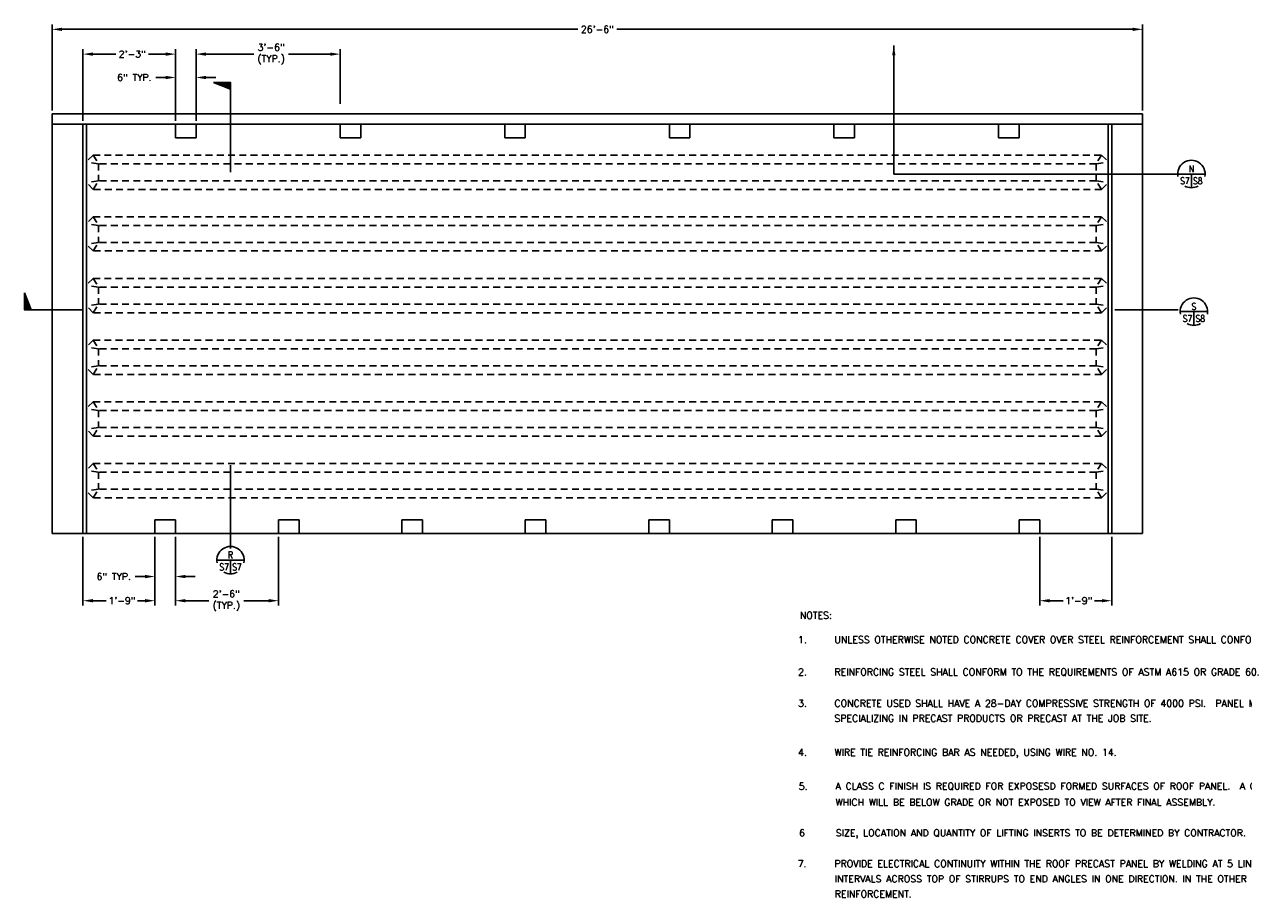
# Model space of a CAD drawing. Header units: feet. Extents: x -437 to 490, y -299 to 147.
# Tile 1 of 7: x -437 to -82, y -299 to -44. Entities that reach past the tile are written whole.
import ezdxf
from ezdxf.enums import TextEntityAlignment as Align

# ---------------------------------------------------------------- set-up
doc = ezdxf.new("R2010")
doc.units = ezdxf.units.FT
doc.header["$LTSCALE"] = 16
doc.header["$MEASUREMENT"] = 0
doc.linetypes.add('DASH4', pattern=[0.205, 0.125, -0.08])
doc.layers.get('0').update_dxf_attribs({"linetype": 'CONTINUOUS'})
doc.layers.get('DEFPOINTS').update_dxf_attribs({"linetype": 'CONTINUOUS'})
for name, color, linetype in [('2', 7, 'CONTINUOUS'), ('COM-CALLOUT', 7, 'CONTINUOUS'), ('COM-DIMS', 2, 'CONTINUOUS'), ('COM-NOTES', 6, 'CONTINUOUS'), ('S-PR-HIDDEN', 4, 'DASH4'), ('S-PR-METAL', 13, 'CONTINUOUS'), ('S-PR-METAL-SECT', 4, 'CONTINUOUS')]:
    doc.layers.add(name, color=color, linetype=linetype)
doc.styles.add('SIMPLEX', font='simplex.shx')
doc.styles.add('TIGHT', font='SIMPLEX', dxfattribs={"width": 0.85})
doc.dimstyles.new('DIM', dxfattribs={"dimscale": 16, "dimtxt": 0.125, "dimasz": 0.18, "dimexe": 0.09, "dimexo": 0.0625, "dimgap": 0.05, "dimtad": 0, "dimdec": 0, "dimzin": 0, "dimdsep": 46, "dimlunit": 4, "dimtxsty": 'SIMPLEX', "dimcen": 0.09, "dimadec": 0, "dimazin": 0, "dimtfac": 1, "dimtdec": 0, "dimtofl": 0, "dimtmove": 0, "dimatfit": 3, "dimfxl": 0, "dimtolj": 1, "dimtzin": 0, "dimarcsym": 0})

# ---------------------------------------------------------------- blocks, each defined once
blk = doc.blocks.new('*D54')
at = {"layer": 'COM-DIMS', "color": 0}
for p, q in [((-429.05, -69.4), (-429.05, -44.27)), ((-426.17, -45.71), (-275.75, -45.71)), ((-113.93, -45.71), (-264.34, -45.71)), ((-111.05, -69.4), (-111.05, -44.27))]:
    blk.add_line(p, q, dxfattribs=at)
for points in [[(-426.17, -45.23), (-426.17, -46.19), (-429.05, -45.71)], [(-113.93, -45.23), (-113.93, -46.19), (-111.05, -45.71)]]:
    blk.add_solid(points, dxfattribs=at)
at = {"layer": 'DEFPOINTS', "color": 0}
for p in [(-111.05, -45.71), (-429.05, -70.4, -0.01), (-111.05, -70.4, -0.01)]:
    blk.add_point(p, dxfattribs=at)
at = {"layer": 'COM-DIMS', "color": 0, "insert": (-270.05, -45.71), "char_height": 2, "attachment_point": 5, "style": 'SIMPLEX'}
blk.add_mtext('\\A1;26\'-6"', dxfattribs=at)
blk = doc.blocks.new('DETTAG')
at = {"linetype": 'Continuous'}
blk.add_line((-0.25, 0), (0.25, 0), dxfattribs=at)
blk.add_line((0, 0), (0, -0.25))
for start, end in [(349.193077, 550.806923), (241.044976, 298.955024)]:
    blk.add_arc((0, 0), 0.25, start, end)
at = {"style": 'TIGHT', "width": 0.8}
blk.add_attdef('NO', text='', height=0.125, dxfattribs=at).set_placement((0, 0.03125), align=Align.CENTER)
blk.add_attdef('FROM', text='', height=0.125, dxfattribs=at).set_placement((-0.03125, -0.1875), align=Align.RIGHT)
blk.add_attdef('TO', (0.03125, -0.1875), '', height=0.125, dxfattribs=at)
blk = doc.blocks.new('TAILW')
at = {"layer": '2', "color": 7, "linetype": 'Continuous'}
for p, q in [((-0.0971, -0.0259), (0.0016, 0.0132)), ((-0.089, -0.0259), (0.0016, 0.0101)), ((-0.0804, -0.0259), (0.0016, 0.0067)), ((-0.0744, -0.0259), (0.0016, 0.0043)), ((-0.0651, -0.0259), (0.0016, 0.0007)), ((0.0016, -0.0259), (0.0016, 0.0585)), ((0.0016, -0.0259), (-0.0971, -0.0259)), ((-0.0562, -0.0259), (0.0016, -0.003)), ((-0.0455, -0.0259), (0.0016, -0.0071)), ((-0.0385, -0.0259), (0.0016, -0.01)), ((-0.0302, -0.0259), (0.0016, -0.0131)), ((-0.0226, -0.0259), (0.0016, -0.0163)), ((-0.0151, -0.0259), (0.0016, -0.0191)), ((-0.0099, -0.0259), (0.0016, -0.0212)), ((-0.0028, -0.0259), (0.0016, -0.0241))]:
    blk.add_line(p, q, dxfattribs=at)
blk = doc.blocks.new('*D86')
at = {"layer": 'COM-DIMS', "color": 0}
for p, q in [((-399.05, -195.77), (-399.05, -206.74)), ((-393.05, -195.77), (-393.05, -206.74)), ((-401.93, -205.3), (-404.81, -205.3)), ((-390.17, -205.3), (-387.29, -205.3))]:
    blk.add_line(p, q, dxfattribs=at)
for points in [[(-401.93, -204.82), (-401.93, -205.78), (-399.05, -205.3)], [(-390.17, -204.82), (-390.17, -205.78), (-393.05, -205.3)]]:
    blk.add_solid(points, dxfattribs=at)
at = {"layer": 'DEFPOINTS', "color": 0}
for p in [(-399.05, -194.77, -0.03), (-393.05, -194.77, -0.03), (-393.05, -205.3)]:
    blk.add_point(p, dxfattribs=at)
at = {"layer": 'COM-DIMS', "color": 0, "insert": (-411.08, -205.3), "char_height": 2, "attachment_point": 5, "style": 'SIMPLEX'}
blk.add_mtext('\\A1;6" TYP.', dxfattribs=at)
blk = doc.blocks.new('*D85')
at = {"layer": 'COM-DIMS', "color": 0}
for p, q in [((-393.05, -193.77), (-393.05, -213.79)), ((-363.05, -193.77), (-363.05, -213.79)), ((-390.17, -212.35), (-383.35, -212.35)), ((-365.93, -212.35), (-373.18, -212.35))]:
    blk.add_line(p, q, dxfattribs=at)
for points in [[(-390.17, -211.87), (-390.17, -212.83), (-393.05, -212.35)], [(-365.93, -211.87), (-365.93, -212.83), (-363.05, -212.35)]]:
    blk.add_solid(points, dxfattribs=at)
at = {"layer": 'DEFPOINTS', "color": 0}
for p in [(-393.05, -192.77, -0.03), (-363.05, -192.77, -0.03), (-363.05, -212.35)]:
    blk.add_point(p, dxfattribs=at)
at = {"layer": 'COM-DIMS', "color": 0, "insert": (-378.27, -212.35), "char_height": 2, "attachment_point": 5, "style": 'SIMPLEX'}
blk.add_mtext('\\A1;2\'-6"\\P(TYP.)', dxfattribs=at)
blk = doc.blocks.new('*D84')
at = {"layer": 'COM-DIMS', "color": 0}
for p, q in [((-420.05, -193.77), (-420.05, -213.79)), ((-399.05, -193.77), (-399.05, -213.79)), ((-417.17, -212.35), (-413.24, -212.35)), ((-401.93, -212.35), (-404.12, -212.35))]:
    blk.add_line(p, q, dxfattribs=at)
for points in [[(-417.17, -211.87), (-417.17, -212.83), (-420.05, -212.35)], [(-401.93, -211.87), (-401.93, -212.83), (-399.05, -212.35)]]:
    blk.add_solid(points, dxfattribs=at)
at = {"layer": 'DEFPOINTS', "color": 0}
for p in [(-420.05, -192.77, -0.03), (-399.05, -192.77, -0.03), (-399.05, -212.35)]:
    blk.add_point(p, dxfattribs=at)
at = {"layer": 'COM-DIMS', "color": 0, "insert": (-408.68, -212.35), "char_height": 2, "attachment_point": 5, "style": 'SIMPLEX'}
blk.add_mtext('\\A1;1\'-9"', dxfattribs=at)
blk = doc.blocks.new('*D87')
at = {"layer": 'COM-DIMS', "color": 0}
for p, q in [((-141.05, -193.77), (-141.05, -213.79)), ((-120.05, -193.77), (-120.05, -213.79)), ((-138.17, -212.35), (-134.24, -212.35)), ((-122.93, -212.35), (-125.12, -212.35))]:
    blk.add_line(p, q, dxfattribs=at)
for points in [[(-138.17, -211.87), (-138.17, -212.83), (-141.05, -212.35)], [(-122.93, -211.87), (-122.93, -212.83), (-120.05, -212.35)]]:
    blk.add_solid(points, dxfattribs=at)
at = {"layer": 'DEFPOINTS', "color": 0}
for p in [(-141.05, -192.77, -0.03), (-120.05, -192.77, -0.03), (-120.05, -212.35)]:
    blk.add_point(p, dxfattribs=at)
at = {"layer": 'COM-DIMS', "color": 0, "insert": (-129.68, -212.35), "char_height": 2, "attachment_point": 5, "style": 'SIMPLEX'}
blk.add_mtext('\\A1;1\'-9"', dxfattribs=at)
blk = doc.blocks.new('*D89')
at = {"layer": 'COM-DIMS', "color": 0}
for p, q in [((-387.05, -67.4), (-387.05, -51.5)), ((-384.17, -52.94), (-370.27, -52.94)), ((-347.93, -52.94), (-360.1, -52.94)), ((-345.05, -67.4), (-345.05, -51.5))]:
    blk.add_line(p, q, dxfattribs=at)
for points in [[(-384.17, -52.46), (-384.17, -53.42), (-387.05, -52.94)], [(-347.93, -52.46), (-347.93, -53.42), (-345.05, -52.94)]]:
    blk.add_solid(points, dxfattribs=at)
at = {"layer": 'DEFPOINTS', "color": 0}
for p in [(-345.05, -52.94), (-387.05, -68.4, -0.03), (-345.05, -68.4, -0.03)]:
    blk.add_point(p, dxfattribs=at)
at = {"layer": 'COM-DIMS', "color": 0, "insert": (-365.18, -52.94), "char_height": 2, "attachment_point": 5, "style": 'SIMPLEX'}
blk.add_mtext('\\A1;3\'-6"\\P(TYP.)', dxfattribs=at)
blk = doc.blocks.new('*D88')
at = {"layer": 'COM-DIMS', "color": 0}
for p, q in [((-420.05, -72.39), (-420.05, -51.5)), ((-417.17, -52.94), (-410.43, -52.94)), ((-395.93, -52.94), (-400.93, -52.94)), ((-393.05, -67.4), (-393.05, -51.5))]:
    blk.add_line(p, q, dxfattribs=at)
for points in [[(-417.17, -52.46), (-417.17, -53.42), (-420.05, -52.94)], [(-395.93, -52.46), (-395.93, -53.42), (-393.05, -52.94)]]:
    blk.add_solid(points, dxfattribs=at)
at = {"layer": 'DEFPOINTS', "color": 0}
for p in [(-393.05, -52.94), (-393.05, -68.4, -0.03), (-420.05, -73.39, -0.03)]:
    blk.add_point(p, dxfattribs=at)
at = {"layer": 'COM-DIMS', "color": 0, "insert": (-405.68, -52.94), "char_height": 2, "attachment_point": 5, "style": 'SIMPLEX'}
blk.add_mtext('\\A1;2\'-3"', dxfattribs=at)
blk = doc.blocks.new('*D90')
at = {"layer": 'COM-DIMS', "color": 0}
for p, q in [((-395.93, -59.76), (-398.81, -59.76)), ((-393.05, -72.39), (-393.05, -58.32)), ((-387.05, -72.39), (-387.05, -58.32)), ((-384.17, -59.76), (-381.29, -59.76))]:
    blk.add_line(p, q, dxfattribs=at)
for points in [[(-395.93, -59.28), (-395.93, -60.24), (-393.05, -59.76)], [(-384.17, -59.28), (-384.17, -60.24), (-387.05, -59.76)]]:
    blk.add_solid(points, dxfattribs=at)
at = {"layer": 'DEFPOINTS', "color": 0}
for p in [(-387.05, -59.76), (-393.05, -73.39, -0.03), (-387.05, -73.39, -0.03)]:
    blk.add_point(p, dxfattribs=at)
at = {"layer": 'COM-DIMS', "color": 0, "insert": (-405.08, -59.76), "char_height": 2, "attachment_point": 5, "style": 'SIMPLEX'}
blk.add_mtext('\\A1;6" TYP.', dxfattribs=at)

msp = doc.modelspace()

# ---------------------------------------------------------------- linework, layer by layer
at = {"layer": 'COM-CALLOUT'}
for p, q in [((-377.02, -62.52, -0.01), (-377.02, -87.33, -0.01)), ((-100.82, -87.91, -0.01), (-183.6, -87.91, -0.01)), ((-436.13, -127.55, -0.01), (-419.97, -127.55, -0.01)), ((-100.68, -127.55, -0.01), (-119.17, -127.55, -0.01)), ((-377.02, -197.1, -0.01), (-377.02, -172.86, -0.01))]:
    msp.add_line(p, q, dxfattribs=at)
at = {"layer": 'S-PR-HIDDEN'}
for p, q in [((-417.08, -82.39, -0.01), (-419.05, -84.38, -0.01)), ((-419.05, -90.38, -0.01), (-419.05, -84.38, -0.01)), ((-415.54, -84.91, -0.01), (-419.05, -84.38, -0.01)), ((-417.08, -82.39, -0.01), (-415.54, -84.91, -0.01)), ((-417.08, -82.39, -0.01), (-123.02, -82.39, -0.01)), ((-415.54, -84.91, -0.01), (-415.54, -89.85, -0.01)), ((-124.55, -84.91, -0.01), (-415.54, -84.91, -0.01)), ((-123.02, -82.39, -0.01), (-124.55, -84.91, -0.01)), ((-124.55, -84.91, -0.01), (-121.04, -84.38, -0.01)), ((-124.55, -84.91, -0.01), (-124.55, -89.85, -0.01)), ((-123.02, -82.39, -0.01), (-121.04, -84.38, -0.01)), ((-121.04, -90.38, -0.01), (-121.04, -84.38, -0.01)), ((-415.54, -89.85, -0.01), (-419.05, -90.38, -0.01)), ((-417.08, -92.38, -0.01), (-419.05, -90.38, -0.01)), ((-417.08, -92.38, -0.01), (-415.54, -89.85, -0.01)), ((-123.02, -92.38, -0.01), (-417.08, -92.38, -0.01)), ((-124.55, -89.85, -0.01), (-415.54, -89.85, -0.01)), ((-124.55, -89.85, -0.01), (-121.04, -90.38, -0.01)), ((-123.02, -92.38, -0.01), (-124.55, -89.85, -0.01)), ((-123.02, -92.38, -0.01), (-121.04, -90.38, -0.01)), ((-417.08, -100.37, -0.01), (-419.05, -102.37, -0.01)), ((-415.54, -102.9, -0.01), (-419.05, -102.37, -0.01)), ((-419.05, -108.37, -0.01), (-419.05, -102.37, -0.01)), ((-417.08, -100.37, -0.01), (-123.02, -100.37, -0.01)), ((-417.08, -100.37, -0.01), (-415.54, -102.9, -0.01)), ((-124.55, -102.9, -0.01), (-415.54, -102.9, -0.01)), ((-415.54, -102.9, -0.01), (-415.54, -107.84, -0.01)), ((-123.02, -100.37, -0.01), (-124.55, -102.9, -0.01)), ((-124.55, -102.9, -0.01), (-121.04, -102.37, -0.01)), ((-124.55, -102.9, -0.01), (-124.55, -107.84, -0.01)), ((-123.02, -100.37, -0.01), (-121.04, -102.37, -0.01)), ((-121.04, -108.37, -0.01), (-121.04, -102.37, -0.01)), ((-415.54, -107.84, -0.01), (-419.05, -108.37, -0.01)), ((-417.08, -110.36, -0.01), (-419.05, -108.37, -0.01)), ((-417.08, -110.36, -0.01), (-415.54, -107.84, -0.01)), ((-124.55, -107.84, -0.01), (-415.54, -107.84, -0.01)), ((-123.02, -110.36, -0.01), (-124.55, -107.84, -0.01)), ((-124.55, -107.84, -0.01), (-121.04, -108.37, -0.01)), ((-123.02, -110.36, -0.01), (-121.04, -108.37, -0.01)), ((-123.02, -110.36, -0.01), (-417.08, -110.36, -0.01)), ((-417.08, -118.36, -0.01), (-419.05, -120.35, -0.01)), ((-415.54, -120.88, -0.01), (-419.05, -120.35, -0.01)), ((-419.05, -126.35, -0.01), (-419.05, -120.35, -0.01)), ((-417.08, -118.36, -0.01), (-123.02, -118.36, -0.01)), ((-417.08, -118.36, -0.01), (-415.54, -120.88, -0.01)), ((-124.55, -120.88, -0.01), (-415.54, -120.88, -0.01)), ((-415.54, -120.88, -0.01), (-415.54, -125.82, -0.01)), ((-123.02, -118.36, -0.01), (-124.55, -120.88, -0.01)), ((-124.55, -120.88, -0.01), (-121.04, -120.35, -0.01)), ((-124.55, -120.88, -0.01), (-124.55, -125.82, -0.01)), ((-123.02, -118.36, -0.01), (-121.04, -120.35, -0.01)), ((-121.04, -126.35, -0.01), (-121.04, -120.35, -0.01)), ((-415.54, -125.82, -0.01), (-419.05, -126.35, -0.01)), ((-417.08, -128.35, -0.01), (-419.05, -126.35, -0.01)), ((-417.08, -128.35, -0.01), (-415.54, -125.82, -0.01)), ((-124.55, -125.82, -0.01), (-415.54, -125.82, -0.01)), ((-123.02, -128.35, -0.01), (-124.55, -125.82, -0.01)), ((-124.55, -125.82, -0.01), (-121.04, -126.35, -0.01)), ((-123.02, -128.35, -0.01), (-121.04, -126.35, -0.01)), ((-123.02, -128.35, -0.01), (-417.08, -128.35, -0.01)), ((-417.08, -136.34, -0.01), (-419.05, -138.34, -0.01)), ((-415.54, -138.87, -0.01), (-419.05, -138.34, -0.01)), ((-419.05, -144.34, -0.01), (-419.05, -138.34, -0.01)), ((-417.08, -136.34, -0.01), (-123.02, -136.34, -0.01)), ((-417.08, -136.34, -0.01), (-415.54, -138.87, -0.01)), ((-123.02, -136.34, -0.01), (-124.55, -138.87, -0.01)), ((-124.55, -138.87, -0.01), (-121.04, -138.34, -0.01)), ((-123.02, -136.34, -0.01), (-121.04, -138.34, -0.01)), ((-121.04, -144.34, -0.01), (-121.04, -138.34, -0.01)), ((-124.55, -138.87, -0.01), (-415.54, -138.87, -0.01)), ((-415.54, -138.87, -0.01), (-415.54, -143.81, -0.01)), ((-124.55, -138.87, -0.01), (-124.55, -143.81, -0.01)), ((-415.54, -143.81, -0.01), (-419.05, -144.34, -0.01)), ((-417.08, -146.33, -0.01), (-419.05, -144.34, -0.01)), ((-417.08, -146.33, -0.01), (-415.54, -143.81, -0.01)), ((-124.55, -143.81, -0.01), (-415.54, -143.81, -0.01)), ((-123.02, -146.33, -0.01), (-124.55, -143.81, -0.01)), ((-124.55, -143.81, -0.01), (-121.04, -144.34, -0.01)), ((-123.02, -146.33, -0.01), (-121.04, -144.34, -0.01)), ((-123.02, -146.33, -0.01), (-417.08, -146.33, -0.01)), ((-417.08, -154.33, -0.01), (-419.05, -156.32, -0.01)), ((-415.54, -156.85, -0.01), (-419.05, -156.32, -0.01)), ((-419.05, -162.32, -0.01), (-419.05, -156.32, -0.01)), ((-417.08, -154.33, -0.01), (-123.02, -154.33, -0.01)), ((-417.08, -154.33, -0.01), (-415.54, -156.85, -0.01)), ((-123.02, -154.33, -0.01), (-124.55, -156.85, -0.01)), ((-124.55, -156.85, -0.01), (-121.04, -156.32, -0.01)), ((-123.02, -154.33, -0.01), (-121.04, -156.32, -0.01)), ((-121.04, -162.32, -0.01), (-121.04, -156.32, -0.01)), ((-124.55, -156.85, -0.01), (-415.54, -156.85, -0.01)), ((-415.54, -156.85, -0.01), (-415.54, -161.79, -0.01)), ((-124.55, -156.85, -0.01), (-124.55, -161.79, -0.01)), ((-415.54, -161.79, -0.01), (-419.05, -162.32, -0.01)), ((-417.08, -164.32, -0.01), (-419.05, -162.32, -0.01)), ((-417.08, -164.32, -0.01), (-415.54, -161.79, -0.01)), ((-124.55, -161.79, -0.01), (-415.54, -161.79, -0.01)), ((-123.02, -164.32, -0.01), (-124.55, -161.79, -0.01)), ((-124.55, -161.79, -0.01), (-121.04, -162.32, -0.01)), ((-123.02, -164.32, -0.01), (-121.04, -162.32, -0.01)), ((-123.02, -164.32, -0.01), (-417.08, -164.32, -0.01)), ((-417.08, -172.31, -0.01), (-419.05, -174.31, -0.01)), ((-417.08, -172.31, -0.01), (-123.02, -172.31, -0.01)), ((-417.08, -172.31, -0.01), (-415.54, -174.83, -0.01)), ((-123.02, -172.31, -0.01), (-124.55, -174.83, -0.01)), ((-123.02, -172.31, -0.01), (-121.04, -174.31, -0.01)), ((-415.54, -174.83, -0.01), (-419.05, -174.31, -0.01)), ((-419.05, -180.31, -0.01), (-419.05, -174.31, -0.01)), ((-124.55, -174.83, -0.01), (-415.54, -174.83, -0.01)), ((-415.54, -174.83, -0.01), (-415.54, -179.78, -0.01)), ((-124.55, -174.83, -0.01), (-121.04, -174.31, -0.01)), ((-124.55, -174.83, -0.01), (-124.55, -179.78, -0.01)), ((-121.04, -180.31, -0.01), (-121.04, -174.31, -0.01)), ((-415.54, -179.78, -0.01), (-419.05, -180.31, -0.01)), ((-417.08, -182.3, -0.01), (-419.05, -180.31, -0.01)), ((-417.08, -182.3, -0.01), (-415.54, -179.78, -0.01)), ((-124.55, -179.78, -0.01), (-415.54, -179.78, -0.01)), ((-123.02, -182.3, -0.01), (-124.55, -179.78, -0.01)), ((-124.55, -179.78, -0.01), (-121.04, -180.31, -0.01)), ((-123.02, -182.3, -0.01), (-121.04, -180.31, -0.01)), ((-123.02, -182.3, -0.01), (-417.08, -182.3, -0.01))]:
    msp.add_line(p, q, dxfattribs=at)
at = {"layer": 'S-PR-METAL', "linetype": 'Continuous'}
for p, q in [((-429.05, -192.77, -0.01), (-429.05, -70.4, -0.01)), ((-429.05, -70.4, -0.01), (-111.05, -70.4, -0.01)), ((-111.05, -73.42, -0.01), (-111.05, -70.4, -0.01)), ((-429.05, -73.39, -0.01), (-111.05, -73.39, -0.01)), ((-419.05, -192.77, -0.01), (-419.05, -73.39, -0.01)), ((-121.04, -192.77, -0.01), (-121.04, -73.39, -0.01)), ((-111.05, -192.77, -0.01), (-111.05, -73.39, -0.01)), ((-429.05, -192.77, -0.01), (-111.05, -192.77, -0.01))]:
    msp.add_line(p, q, dxfattribs=at)
at = {"layer": 'S-PR-METAL'}
for p, q in [((-393.05, -73.39, -0.01), (-387.05, -73.39, -0.01)), ((-393.05, -73.39, -0.01), (-393.05, -77.39, -0.01)), ((-387.05, -73.39, -0.01), (-387.05, -77.39, -0.01)), ((-345.05, -73.39, -0.01), (-339.05, -73.39, -0.01)), ((-345.05, -73.39, -0.01), (-345.05, -77.39, -0.01)), ((-339.05, -73.39, -0.01), (-339.05, -77.39, -0.01)), ((-297.05, -73.39, -0.01), (-297.05, -77.39, -0.01)), ((-297.05, -73.39, -0.01), (-291.05, -73.39, -0.01)), ((-291.05, -73.39, -0.01), (-291.05, -77.39, -0.01)), ((-243.05, -73.39, -0.01), (-249.05, -73.39, -0.01)), ((-249.05, -73.39, -0.01), (-249.05, -77.39, -0.01)), ((-243.05, -73.39, -0.01), (-243.05, -77.39, -0.01)), ((-201.05, -73.39, -0.01), (-195.05, -73.39, -0.01)), ((-201.05, -73.39, -0.01), (-201.05, -77.39, -0.01)), ((-195.05, -73.39, -0.01), (-195.05, -77.39, -0.01)), ((-153.05, -73.39, -0.01), (-153.05, -77.39, -0.01)), ((-147.05, -73.39, -0.01), (-153.05, -73.39, -0.01)), ((-147.05, -73.39, -0.01), (-147.05, -77.39, -0.01)), ((-393.05, -77.39, -0.01), (-387.05, -77.39, -0.01)), ((-345.05, -77.39, -0.01), (-339.05, -77.39, -0.01)), ((-297.05, -77.39, -0.01), (-291.05, -77.39, -0.01)), ((-243.05, -77.39, -0.01), (-249.05, -77.39, -0.01)), ((-201.05, -77.39, -0.01), (-195.05, -77.39, -0.01)), ((-147.05, -77.39, -0.01), (-153.05, -77.39, -0.01)), ((-399.05, -188.77, -0.01), (-393.05, -188.77, -0.01)), ((-399.05, -188.77, -0.01), (-399.05, -192.77, -0.01)), ((-393.05, -188.77, -0.01), (-393.05, -192.77, -0.01)), ((-363.05, -188.77, -0.01), (-357.05, -188.77, -0.01)), ((-363.05, -188.77, -0.01), (-363.05, -192.77, -0.01)), ((-357.05, -188.77, -0.01), (-357.05, -192.77, -0.01)), ((-327.05, -188.77, -0.01), (-321.05, -188.77, -0.01)), ((-327.05, -188.77, -0.01), (-327.05, -192.77, -0.01)), ((-321.05, -188.77, -0.01), (-321.05, -192.77, -0.01)), ((-291.05, -188.77, -0.01), (-291.05, -192.77, -0.01)), ((-291.05, -188.77, -0.01), (-285.05, -188.77, -0.01)), ((-285.05, -188.77, -0.01), (-285.05, -192.77, -0.01)), ((-249.05, -188.77, -0.01), (-255.05, -188.77, -0.01)), ((-255.05, -188.77, -0.01), (-255.05, -192.77, -0.01)), ((-249.05, -188.77, -0.01), (-249.05, -192.77, -0.01)), ((-219.05, -188.77, -0.01), (-219.05, -192.77, -0.01)), ((-213.05, -188.77, -0.01), (-219.05, -188.77, -0.01)), ((-213.05, -188.77, -0.01), (-213.05, -192.77, -0.01)), ((-183.05, -188.77, -0.01), (-183.05, -192.77, -0.01)), ((-177.05, -188.77, -0.01), (-183.05, -188.77, -0.01)), ((-177.05, -188.77, -0.01), (-177.05, -192.77, -0.01)), ((-141.05, -188.77, -0.01), (-147.05, -188.77, -0.01)), ((-147.05, -188.77, -0.01), (-147.05, -192.77, -0.01)), ((-141.05, -188.77, -0.01), (-141.05, -192.77, -0.01)), ((-399.05, -192.77, -0.01), (-393.05, -192.77, -0.01)), ((-363.05, -192.77, -0.01), (-357.05, -192.77, -0.01)), ((-327.05, -192.77, -0.01), (-321.05, -192.77, -0.01)), ((-291.05, -192.77, -0.01), (-285.05, -192.77, -0.01)), ((-249.05, -192.77, -0.01), (-255.05, -192.77, -0.01)), ((-213.05, -192.77, -0.01), (-219.05, -192.77, -0.01)), ((-177.05, -192.77, -0.01), (-183.05, -192.77, -0.01)), ((-141.05, -192.77, -0.01), (-147.05, -192.77, -0.01))]:
    msp.add_line(p, q, dxfattribs=at)
at = {"layer": 'S-PR-METAL-SECT'}
for p, q in [((-420.05, -192.77, -0.01), (-420.05, -73.39, -0.01)), ((-120.05, -192.77, -0.01), (-120.05, -73.39, -0.01))]:
    msp.add_line(p, q, dxfattribs=at)

# ---------------------------------------------------------------- block references
at = {"layer": 'COM-CALLOUT', "yscale": 50.21446051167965, "zscale": 50.21446051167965}
for p, xscale, rotation in [((-377.09, -62.52, -0.01), -50.21446051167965, 180), ((-435.83, -127.46, -0.01), 50.21446051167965, 270)]:
    msp.add_blockref('TAILW', p, dxfattribs=dict(at, xscale=xscale, rotation=rotation))
at = {"layer": 'COM-CALLOUT'}
for p, xscale, yscale, zscale, values in [((-96.82, -87.91, -0.01), 15.99564928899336, 15.99564928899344, 15.99564928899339, {'NO': 'N', 'FROM': 'S7', 'TO': 'S8'}), ((-96.09, -128.05, -0.01), 16.00000010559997, 16.00000010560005, 16.0000001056, {'NO': 'S', 'FROM': 'S7', 'TO': 'S8'}), ((-377.02, -200.53, -0.01), 16.00000010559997, 16.00000010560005, 16.0000001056, {'NO': 'R', 'FROM': 'S7', 'TO': 'S7'})]:
    msp.add_blockref('DETTAG', p, dxfattribs=dict(at, xscale=xscale, yscale=yscale, zscale=zscale)).add_auto_attribs(values)

# ---------------------------------------------------------------- texts
at = {"layer": 'COM-NOTES', "linetype": 'Continuous', "style": 'SIMPLEX'}
for s, p in [('NOTES:', (-210.99, -217.59, -0.01)), ('1.', (-211.52, -224.71, -0.01)), ('UNLESS OTHERWISE NOTED CONCRETE COVER OVER STEEL REINFORCEMENT SHALL CONFORM TO THE MINIMUM REQUIREMENTS OF ACI 318.', (-200.91, -224.71, -0.01)), ('2.', (-211.52, -234.12, -0.01)), ('REINFORCING STEEL SHALL CONFORM TO THE REQUIREMENTS OF ASTM A615 OR GRADE 60.', (-200.91, -234.12, -0.01)), ('3. ', (-211.52, -243.27, -0.01)), ('CONCRETE USED SHALL HAVE A 28-DAY COMPRESSIVE STRENGTH OF 4000 PSI.  PANEL MAY BE PRECAST BY A MANUFACTURER', (-200.91, -243.27, -0.01)), ('SPECIALIZING IN PRECAST PRODUCTS OR PRECAST AT THE JOB SITE.', (-200.91, -247.66, -0.01)), ('4.  ', (-211.52, -257.59, -0.01)), ('WIRE TIE REINFORCING BAR AS NEEDED, USING WIRE NO. 14.', (-200.91, -257.59, -0.01)), ('5.', (-211.32, -267.46, 0)), ("A CLASS C FINISH IS REQUIRED FOR EXPOSESD FORMED SURFACES OF ROOF PANEL.  A CLASS 'D' FINISH IS REQUIRED FOR SURFACES", (-200.59, -267.43, -0.01)), ('WHICH WILL BE BELOW GRADE OR NOT EXPOSED TO VIEW AFTER FINAL ASSEMBLY.', (-200.59, -272.12, -0.01)), ('6', (-211.23, -281.06, 0)), ('SIZE, LOCATION AND QUANTITY OF LIFTING INSERTS TO BE DETERMINED BY CONTRACTOR.', (-200.51, -281.06, 0)), ('PROVIDE ELECTRICAL CONTINUITY WITHIN THE ROOF PRECAST PANEL BY WELDING AT 5 LINEAR FEET', (-200.91, -290.02, -0.01)), ('7.', (-211.63, -290.05, 0)), ('INTERVALS ACROSS TOP OF STIRRUPS TO END ANGLES IN ONE DIRECTION. IN THE OTHER DIRECTION, FROM BOTTOM PLATE TO #4', (-200.82, -294.47, 0)), ('REINFORCEMENT.', (-200.82, -298.91, 0))]:
    msp.add_text(s, height=2, dxfattribs=at).set_placement(p)

# ---------------------------------------------------------------- dimensions: what is measured, and where the dimension line sits
at = {"layer": 'COM-DIMS'}
dim = msp.add_linear_dim(base=(-111.05, -45.71), p1=(-429.05, -70.4, -0.01), p2=(-111.05, -70.4, -0.01), dimstyle='DIM', dxfattribs=at)
dim.commit()
dim.dimension.update_dxf_attribs({"geometry": '*D54', "text_midpoint": (-270.05, -45.71), "dimtype": 160})
for base, p1, p2, text, picture, middle in [((-393.05, -52.94, 0.03), (-420.05, -73.39, -0.01), (-393.05, -68.4, -0.01), '2\'-3"', '*D88', (-405.68, -52.94, 0.03)), ((-345.05, -52.94, 0.03), (-387.05, -68.4, -0.01), (-345.05, -68.4, -0.01), '3\'-6"\\P(TYP.)', '*D89', (-365.18, -52.94, 0.03)), ((-387.05, -59.76, 0.03), (-393.05, -73.39, -0.01), (-387.05, -73.39, -0.01), '6" TYP.', '*D90', (-405.08, -59.76, 0.03)), ((-399.05, -212.35, 0.03), (-420.05, -192.77, -0.01), (-399.05, -192.77, -0.01), '1\'-9"', '*D84', (-408.68, -212.35, 0.03)), ((-393.05, -205.3, 0.03), (-399.05, -194.77, -0.01), (-393.05, -194.77, -0.01), '6" TYP.', '*D86', (-411.08, -205.3, 0.03)), ((-363.05, -212.35, 0.03), (-393.05, -192.77, -0.01), (-363.05, -192.77, -0.01), '2\'-6"\\P(TYP.)', '*D85', (-378.27, -212.35, 0.03)), ((-120.05, -212.35, 0.03), (-141.05, -192.77, -0.01), (-120.05, -192.77, -0.01), '1\'-9"', '*D87', (-129.68, -212.35, 0.03))]:
    dim = msp.add_linear_dim(base=base, p1=p1, p2=p2, angle=180, text=text, dimstyle='DIM', dxfattribs=at)
    dim.commit()
    dim.dimension.update_dxf_attribs({"geometry": picture, "text_midpoint": middle, "dimtype": 160})

# ---------------------------------------------------------------- leaders
at = {"layer": 'COM-CALLOUT'}
msp.add_leader([(-183.6, -50.38, -0.01), (-183.6, -87.91, -0.01)], dimstyle='DIM', dxfattribs=at)

doc.saveas('drawing.dxf')
